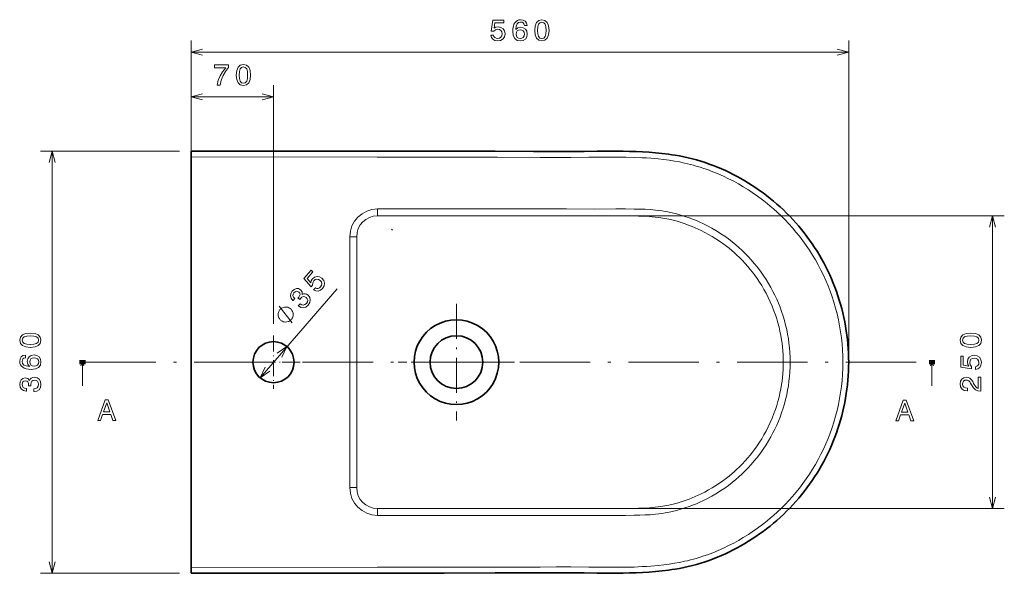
# Model space of a CAD drawing. Extents: x 34 to 356, y 32 to 283.
# Tile 1 of 3: x 34 to 201, y 32 to 126. Entities that reach past the tile are written whole.
import ezdxf

# ---------------------------------------------------------------- set-up
doc = ezdxf.new("R2010")
doc.units = 0
doc.linetypes.add('DASHDOT', pattern=[18.5, 12, -3, 0.5, -3])

msp = doc.modelspace()

# ---------------------------------------------------------------- linework, layer by layer
at = {"color": 8, "lineweight": 13}
for p, q in [((62.8, 70.04), (62.8, 122.86)), ((174.77, 70.04), (174.77, 122.86)), ((62.8, 120.86), (174.77, 120.86)), ((60.8, 104.01), (37.09, 104.01)), ((39.09, 32.08), (39.09, 104.01)), ((60.8, 32.08), (37.09, 32.08))]:
    msp.add_line(p, q, dxfattribs=at)
at = {"color": 7, "lineweight": 13, "ltscale": 0.255964}
msp.add_line((62.8, 105.01), (62.8, 115.25), dxfattribs=at)
at = {"color": 7, "lineweight": 13}
for p, q in [((76.8, 74.59), (76.8, 115.25)), ((89.79, 89.41), (89.79, 68.04)), ((90.97, 89.41), (90.97, 68.04)), ((74.51, 65.4), (87.64, 80.55)), ((89.79, 46.68), (89.79, 68.04)), ((90.97, 46.68), (90.97, 68.04))]:
    msp.add_line(p, q, dxfattribs=at)
at = {"color": 7, "lineweight": 13, "ltscale": 0.35}
msp.add_line((62.8, 113.25), (76.8, 113.25), dxfattribs=at)
at = {"color": 7, "lineweight": 35}
for p in [(62.8, 103.01), (62.8, 33.08)]:
    msp.add_line(p, (62.8, 68.04), dxfattribs=at)
at = {"color": 7, "lineweight": 13, "ltscale": 0.03521}
for p, q in [((95.93, 94.14), (94.52, 94.14)), ((95.93, 92.95), (94.52, 92.95)), ((95.93, 43.13), (94.52, 43.13)), ((95.93, 41.95), (94.52, 41.95))]:
    msp.add_line(p, q, dxfattribs=at)
at = {"color": 7, "lineweight": 13, "ltscale": 0.029579}
for p, q in [((94.52, 92.95), (94.52, 94.14)), ((94.52, 43.13), (94.52, 41.95))]:
    msp.add_line(p, q, dxfattribs=at)
at = {"color": 34, "lineweight": 13}
for p, q in [((97.93, 92.95), (201.27, 92.95)), ((199.27, 43.13), (199.27, 92.95)), ((97.93, 43.13), (201.27, 43.13))]:
    msp.add_line(p, q, dxfattribs=at)
at = {"color": 7, "lineweight": 13, "ltscale": 0.005669}
msp.add_line((96.89, 90.68), (97.05, 90.52), dxfattribs=at)
at = {"color": 7, "lineweight": 13, "ltscale": 0.029547}
for p, q in [((90.97, 89.41), (89.79, 89.41)), ((90.97, 46.68), (89.79, 46.68))]:
    msp.add_line(p, q, dxfattribs=at)
at = {"color": 7, "linetype": 'DASHDOT', "lineweight": 13, "ltscale": 0.49586}
for p, q in [((107.95, 77.97), (107.95, 58.13)), ((117.87, 68.05), (98.03, 68.05))]:
    msp.add_line(p, q, dxfattribs=at)
at = {"color": 7, "linetype": 'DASHDOT', "lineweight": 13, "ltscale": 0.2275}
for p, q in [((76.8, 72.59), (76.8, 63.49)), ((81.35, 68.04), (72.25, 68.04))]:
    msp.add_line(p, q, dxfattribs=at)
at = {"color": 7, "lineweight": 100, "ltscale": 0.025}
for p, q in [((43.76, 68.04), (44.76, 68.04)), ((189.45, 68.04), (188.45, 68.04))]:
    msp.add_line(p, q, dxfattribs=at)
at = {"color": 7, "lineweight": 13, "ltscale": 0.1}
for p, q in [((44.26, 68.04), (44.26, 64.04)), ((188.95, 68.04), (188.95, 64.04))]:
    msp.add_line(p, q, dxfattribs=at)
at = {"color": 7, "linetype": 'DASHDOT', "lineweight": 13}
msp.add_line((44.76, 68.04), (188.45, 68.04), dxfattribs=at)
at = {"color": 8, "lineweight": 13}
for points in [[(113.8, 123.77), (113.91, 123.36), (114.15, 123.04), (114.52, 122.83), (114.98, 122.76), (115.49, 122.85), (115.89, 123.1), (116.14, 123.49), (116.24, 123.99), (116.15, 124.46), (115.91, 124.83), (115.53, 125.07), (115.04, 125.15), (114.66, 125.09), (114.37, 124.93), (114.51, 125.87), (116.04, 125.87), (116.04, 126.28), (114.17, 126.28), (113.9, 124.43), (114.3, 124.43), (114.59, 124.66), (114.97, 124.75), (115.29, 124.69), (115.54, 124.53), (115.69, 124.29), (115.75, 123.97), (115.69, 123.65), (115.53, 123.4), (115.28, 123.25), (114.97, 123.19), (114.7, 123.23), (114.49, 123.34), (114.34, 123.52), (114.26, 123.77)], [(119.99, 125.42), (119.9, 125.82), (119.68, 126.13), (119.33, 126.32), (118.89, 126.38), (118.59, 126.35), (118.33, 126.25), (118.11, 126.1), (117.91, 125.87), (117.76, 125.6), (117.65, 125.26), (117.58, 124.86), (117.56, 124.41), (117.64, 123.7), (117.89, 123.18), (118.29, 122.86), (118.83, 122.76), (119.32, 122.85), (119.7, 123.09), (119.94, 123.46), (120.02, 123.93), (119.94, 124.41), (119.71, 124.78), (119.35, 125.01), (118.9, 125.09), (118.42, 124.99), (118.07, 124.7), (118.14, 125.26), (118.3, 125.66), (118.55, 125.89), (118.89, 125.98), (119.15, 125.94), (119.34, 125.83), (119.46, 125.65), (119.53, 125.42)], [(121.3, 124.57), (121.38, 123.78), (121.62, 123.21), (121.99, 122.87), (122.52, 122.76), (123.04, 122.87), (123.42, 123.21), (123.65, 123.78), (123.73, 124.57), (123.65, 125.36), (123.55, 125.67), (123.42, 125.93), (123.04, 126.27), (122.52, 126.38), (121.99, 126.27), (121.62, 125.92), (121.38, 125.36)], [(121.79, 124.57), (121.83, 125.18), (121.95, 125.62), (122.18, 125.87), (122.52, 125.97), (122.85, 125.87), (123.08, 125.62), (123.2, 125.18), (123.24, 124.57), (123.2, 123.95), (123.08, 123.51), (122.85, 123.26), (122.52, 123.17), (122.18, 123.26), (121.95, 123.51), (121.83, 123.95)], [(119.53, 123.93), (119.48, 123.61), (119.34, 123.37), (119.11, 123.21), (118.83, 123.16), (118.53, 123.21), (118.3, 123.36), (118.16, 123.61), (118.11, 123.92), (118.16, 124.24), (118.3, 124.47), (118.54, 124.62), (118.85, 124.68), (119.12, 124.62), (119.34, 124.48), (119.48, 124.24)], [(35.38, 70.56), (36.18, 70.64), (36.74, 70.88), (37.08, 71.25), (37.19, 71.78), (37.08, 72.3), (36.74, 72.68), (36.18, 72.91), (35.38, 72.99), (34.6, 72.91), (34.28, 72.81), (34.03, 72.68), (33.68, 72.3), (33.57, 71.78), (33.68, 71.25), (34.03, 70.88), (34.6, 70.64)], [(35.38, 71.05), (34.77, 71.09), (34.33, 71.21), (34.08, 71.44), (33.99, 71.78), (34.08, 72.11), (34.33, 72.34), (34.77, 72.46), (35.38, 72.51), (36, 72.46), (36.44, 72.34), (36.69, 72.11), (36.78, 71.78), (36.69, 71.44), (36.44, 71.21), (36, 71.09)], [(34.54, 69.25), (34.13, 69.16), (33.83, 68.94), (33.63, 68.59), (33.57, 68.15), (33.6, 67.85), (33.7, 67.59), (33.86, 67.37), (34.08, 67.18), (34.35, 67.02), (34.69, 66.91), (35.09, 66.84), (35.54, 66.82), (36.26, 66.9), (36.78, 67.15), (37.09, 67.55), (37.19, 68.09), (37.1, 68.58), (36.87, 68.96), (36.49, 69.2), (36.02, 69.28), (35.54, 69.2), (35.17, 68.97), (34.94, 68.61), (34.86, 68.16), (34.96, 67.69), (35.25, 67.33), (34.69, 67.4), (34.29, 67.56), (34.06, 67.81), (33.98, 68.15), (34.02, 68.41), (34.12, 68.6), (34.3, 68.72), (34.54, 68.79)], [(36.02, 68.79), (36.34, 68.74), (36.58, 68.6), (36.75, 68.37), (36.8, 68.09), (36.75, 67.79), (36.59, 67.56), (36.35, 67.42), (36.03, 67.37), (35.72, 67.42), (35.48, 67.56), (35.33, 67.8), (35.27, 68.11), (35.33, 68.38), (35.47, 68.6), (35.71, 68.74)], [(35.99, 63.04), (36.03, 63.04), (36.51, 63.12), (36.88, 63.35), (37.11, 63.73), (37.19, 64.22), (37.11, 64.75), (36.89, 65.14), (36.53, 65.39), (36.08, 65.48), (35.78, 65.44), (35.54, 65.33), (35.35, 65.15), (35.22, 64.91), (34.94, 65.24), (34.51, 65.35), (34.12, 65.28), (33.82, 65.06), (33.63, 64.71), (33.57, 64.22), (33.65, 63.77), (33.87, 63.42), (34.22, 63.19), (34.69, 63.12), (34.73, 63.12), (34.73, 63.57), (34.41, 63.61), (34.17, 63.74), (34.03, 63.95), (33.98, 64.25), (34.02, 64.51), (34.13, 64.7), (34.3, 64.82), (34.53, 64.86), (34.78, 64.82), (34.94, 64.7), (35.05, 64.48), (35.08, 64.2), (35.07, 64), (35.47, 64), (35.46, 64.25), (35.5, 64.56), (35.63, 64.8), (35.82, 64.94), (36.08, 64.99), (36.37, 64.94), (36.59, 64.79), (36.73, 64.56), (36.77, 64.25), (36.72, 63.93), (36.57, 63.7), (36.33, 63.56), (35.99, 63.5)]]:
    msp.add_lwpolyline(points, close=True, dxfattribs=at)
for points in [[(64.73, 121.38), (62.8, 120.86), (64.73, 120.34)], [(172.83, 120.34), (174.77, 120.86), (172.83, 121.38)], [(39.61, 102.08), (39.09, 104.01), (38.58, 102.08)], [(38.58, 34.01), (39.09, 32.08), (39.61, 34.01)]]:
    msp.add_lwpolyline(points, dxfattribs=at)
at = {"color": 7, "lineweight": 13}
for points in [[(67.23, 115.25), (67.74, 115.25), (67.91, 116.08), (68.2, 116.86), (68.61, 117.58), (69.15, 118.25), (69.15, 118.67), (66.75, 118.67), (66.75, 118.21), (68.67, 118.21), (68.11, 117.53), (67.69, 116.82), (67.4, 116.07)], [(70.45, 116.96), (70.53, 116.17), (70.76, 115.6), (71.14, 115.26), (71.67, 115.15), (72.19, 115.26), (72.57, 115.6), (72.8, 116.17), (72.88, 116.96), (72.8, 117.74), (72.7, 118.06), (72.57, 118.31), (72.19, 118.66), (71.67, 118.77), (71.14, 118.66), (70.76, 118.31), (70.53, 117.74)], [(70.94, 116.96), (70.98, 117.57), (71.1, 118.01), (71.33, 118.26), (71.67, 118.35), (72, 118.26), (72.23, 118.01), (72.35, 117.57), (72.39, 116.96), (72.35, 116.34), (72.23, 115.9), (72, 115.65), (71.67, 115.56), (71.33, 115.65), (71.1, 115.9), (70.98, 116.34)], [(83.62, 80.36), (84.01, 80.18), (84.41, 80.15), (84.8, 80.29), (85.17, 80.59), (85.43, 81.04), (85.5, 81.5), (85.37, 81.95), (85.05, 82.35), (84.64, 82.6), (84.21, 82.65), (83.78, 82.52), (83.4, 82.21), (83.19, 81.88), (83.13, 81.55), (82.51, 82.28), (83.51, 83.44), (83.2, 83.71), (81.97, 82.29), (83.19, 80.87), (83.46, 81.17), (83.47, 81.55), (83.65, 81.89), (83.9, 82.1), (84.19, 82.18), (84.48, 82.13), (84.75, 81.97), (84.96, 81.72), (85.04, 81.43), (84.99, 81.14), (84.83, 80.87), (84.63, 80.69), (84.4, 80.61), (84.17, 80.61), (83.93, 80.72)], [(81.02, 77.65), (81.05, 77.62), (81.47, 77.37), (81.9, 77.31), (82.32, 77.44), (82.71, 77.76), (82.98, 78.21), (83.07, 78.65), (82.97, 79.07), (82.69, 79.44), (82.44, 79.6), (82.18, 79.68), (81.92, 79.66), (81.66, 79.57), (81.67, 80), (81.42, 80.37), (81.07, 80.57), (80.7, 80.6), (80.33, 80.45), (79.97, 80.13), (79.73, 79.74), (79.67, 79.33), (79.79, 78.92), (80.09, 78.56), (80.12, 78.54), (80.41, 78.88), (80.2, 79.12), (80.11, 79.37), (80.14, 79.62), (80.29, 79.88), (80.5, 80.05), (80.7, 80.13), (80.91, 80.1), (81.11, 79.98), (81.27, 79.79), (81.32, 79.59), (81.25, 79.36), (81.09, 79.12), (80.96, 78.98), (81.26, 78.72), (81.41, 78.91), (81.65, 79.12), (81.9, 79.22), (82.14, 79.2), (82.37, 79.07), (82.55, 78.84), (82.62, 78.58), (82.57, 78.32), (82.41, 78.06), (82.16, 77.85), (81.89, 77.77), (81.61, 77.82), (81.33, 78)], [(79.71, 77.13), (79.63, 77.21), (79.41, 77.32), (79.24, 77.39), (79.11, 77.42), (78.91, 77.44), (78.66, 77.43), (78.46, 77.37), (78.34, 77.32), (78.18, 77.23), (77.98, 77.09), (77.9, 77), (77.83, 76.91), (77.72, 76.7), (77.65, 76.53), (77.62, 76.4), (77.59, 76.19), (77.61, 75.95), (77.66, 75.74), (77.71, 75.62), (77.81, 75.46), (77.94, 75.27), (78.03, 75.19), (78.12, 75.11), (78.34, 75.01), (78.51, 74.94), (78.63, 74.9), (78.84, 74.88), (79.09, 74.89), (79.29, 74.95), (79.41, 75), (79.57, 75.09), (79.77, 75.23), (79.84, 75.32), (79.92, 75.41), (80.03, 75.62), (80.1, 75.79), (80.13, 75.92), (80.16, 76.13), (80.14, 76.38), (80.08, 76.58), (80.03, 76.7), (79.94, 76.86), (79.8, 77.05)], [(46.87, 58.1), (47.33, 58.1), (47.7, 59.13), (49.1, 59.13), (49.46, 58.1), (49.94, 58.1), (48.66, 61.61), (48.14, 61.61)], [(47.86, 59.56), (48.4, 61.11), (48.94, 59.56)], [(182.78, 58.04), (183.25, 58.04), (183.62, 59.07), (185.01, 59.07), (185.38, 58.04), (185.86, 58.04), (184.57, 61.55), (184.06, 61.55)], [(183.78, 59.5), (184.32, 61.04), (184.86, 59.5)]]:
    msp.add_lwpolyline(points, close=True, dxfattribs=at)
for points in [[(64.73, 113.77), (62.8, 113.25), (64.73, 112.73)], [(74.87, 112.73), (76.8, 113.25), (74.87, 113.77)], [(114.52, 102.96), (106.46, 102.96), (94.43, 102.98), (62.8, 103.01)], [(173.77, 68.04), (173.75, 69.08), (173.7, 70.12), (173.63, 71.15), (173.52, 72.18), (173.38, 73.21), (173.21, 74.24), (173.01, 75.25), (172.78, 76.26), (172.52, 77.26), (172.24, 78.26), (171.93, 79.19), (171.61, 80.12), (171.25, 81.04), (170.87, 81.95), (170.47, 82.84), (170.04, 83.73), (169.58, 84.6), (169.1, 85.45), (168.6, 86.29), (168.08, 87.12), (167.53, 87.93), (166.96, 88.72), (166.37, 89.5), (165.79, 90.21), (165.19, 90.92), (164.58, 91.6), (163.95, 92.27), (163.3, 92.92), (162.63, 93.55), (161.95, 94.17), (161.41, 94.63), (160.86, 95.09), (160.31, 95.53), (159.88, 95.85), (159.45, 96.17), (159.02, 96.48), (158.58, 96.79), (157.7, 97.38), (156.79, 97.94), (155.99, 98.41), (155.19, 98.85), (154.32, 99.3), (153.44, 99.72), (152.55, 100.12), (151.65, 100.49), (150.74, 100.84), (150.1, 101.06), (149.46, 101.27), (148.81, 101.46), (148.32, 101.6), (147.83, 101.73), (147.34, 101.85), (146.83, 101.97), (145.96, 102.15), (145.08, 102.31), (144.2, 102.45), (143.31, 102.56), (142.34, 102.67), (141.69, 102.73), (141.05, 102.78), (140.32, 102.84), (139.59, 102.88), (138.21, 102.93), (136.83, 102.97), (135.42, 102.98), (134.01, 102.98), (132.84, 102.98), (130.5, 102.95), (127.44, 102.93), (125, 102.92), (122.23, 102.93), (114.93, 102.96), (114.52, 102.96)], [(164.81, 68.04), (164.79, 68.86), (164.75, 69.67), (164.69, 70.46), (164.6, 71.26), (164.5, 72.04), (164.36, 72.83), (164.21, 73.6), (164.03, 74.37), (163.83, 75.14), (163.6, 75.9), (163.35, 76.65), (163.08, 77.4), (162.81, 78.08), (162.51, 78.77), (162.2, 79.44), (161.87, 80.1), (161.52, 80.76), (161.13, 81.44), (160.71, 82.12), (160.23, 82.85), (159.72, 83.57), (159.19, 84.27), (158.69, 84.88), (158.17, 85.48), (157.64, 86.06), (157.09, 86.62), (156.58, 87.11), (156.06, 87.59), (155.53, 88.05), (154.92, 88.55), (154.3, 89.03), (153.66, 89.49), (153.01, 89.93), (152.57, 90.21), (152.12, 90.48), (151.44, 90.88), (150.74, 91.25), (150.03, 91.61), (149.31, 91.94), (148.82, 92.15), (148.33, 92.35), (147.6, 92.62), (146.88, 92.87), (146.15, 93.1), (145.42, 93.31), (144.7, 93.48), (143.99, 93.64), (143.49, 93.73), (143, 93.81), (142.44, 93.89), (141.88, 93.95), (140.98, 94.03), (140.08, 94.08), (139.17, 94.11), (138.22, 94.13), (136.73, 94.14), (135.13, 94.14), (131.41, 94.13), (126.68, 94.14), (117.19, 94.14), (95.93, 94.14)], [(163.62, 68.04), (163.61, 68.68), (163.59, 69.32), (163.54, 70.05), (163.48, 70.65), (163.41, 71.26), (163.33, 71.87), (163.2, 72.59), (163.06, 73.31), (162.9, 74.02), (162.71, 74.73), (162.51, 75.43), (162.28, 76.12), (162.04, 76.81), (161.74, 77.57), (161.41, 78.33), (161.06, 79.07), (160.69, 79.8), (160.34, 80.44), (159.96, 81.08), (159.57, 81.7), (159.17, 82.3), (158.74, 82.9), (158.38, 83.38), (158, 83.85), (157.61, 84.32), (157.13, 84.87), (156.64, 85.4), (156.12, 85.91), (155.73, 86.29), (155.33, 86.66), (154.87, 87.06), (154.4, 87.44), (153.93, 87.82), (153.35, 88.26), (152.75, 88.68), (152.15, 89.08), (151.53, 89.46), (150.91, 89.82), (150.27, 90.16), (149.63, 90.49), (149.14, 90.72), (148.64, 90.94), (148.13, 91.15), (147.62, 91.35), (146.93, 91.61), (146.23, 91.84), (145.54, 92.05), (144.85, 92.23), (144.15, 92.39), (143.47, 92.53), (142.8, 92.64), (142.31, 92.71), (141.81, 92.77), (141.32, 92.81), (140.83, 92.85), (140.24, 92.89), (139.63, 92.91), (138.98, 92.93), (137.7, 92.95), (136.68, 92.96), (134.23, 92.96), (128.74, 92.95), (114.22, 92.95), (95.93, 92.95)], [(79.97, 74.75), (77.78, 77.57)], [(78.22, 68.89), (79.09, 70.69), (77.44, 69.57)], [(44.51, 67.44), (44.26, 68.04), (44.01, 67.44)], [(75.38, 67.2), (74.51, 65.4), (76.16, 66.52)], [(164.81, 68.04), (164.79, 67.23), (164.75, 66.42), (164.69, 65.62), (164.6, 64.83), (164.5, 64.04), (164.36, 63.26), (164.21, 62.48), (164.03, 61.71), (163.83, 60.95), (163.6, 60.19), (163.35, 59.43), (163.08, 58.69), (162.81, 58), (162.51, 57.32), (162.2, 56.65), (161.87, 55.98), (161.52, 55.33), (161.13, 54.64), (160.71, 53.97), (160.23, 53.23), (159.72, 52.52), (159.19, 51.82), (158.69, 51.21), (158.17, 50.61), (157.64, 50.03), (157.09, 49.46), (156.58, 48.97), (156.06, 48.5), (155.53, 48.04), (154.92, 47.54), (154.3, 47.06), (153.66, 46.6), (153.01, 46.16), (152.57, 45.88), (152.12, 45.6), (151.44, 45.21), (150.74, 44.83), (150.03, 44.48), (149.31, 44.15), (148.82, 43.94), (148.33, 43.74), (147.6, 43.46), (146.88, 43.21), (146.15, 42.99), (145.42, 42.78), (144.7, 42.6), (143.99, 42.45), (143.49, 42.36), (143, 42.28), (142.44, 42.2), (141.88, 42.14), (140.98, 42.06), (140.08, 42.01), (139.17, 41.97), (138.22, 41.96), (136.73, 41.94), (135.13, 41.94), (131.41, 41.95), (126.68, 41.95), (117.19, 41.95), (95.93, 41.95)], [(163.62, 68.04), (163.61, 67.4), (163.59, 66.77), (163.54, 66.04), (163.48, 65.43), (163.41, 64.82), (163.33, 64.22), (163.2, 63.5), (163.06, 62.78), (162.9, 62.06), (162.71, 61.36), (162.51, 60.66), (162.28, 59.97), (162.04, 59.28), (161.74, 58.52), (161.41, 57.76), (161.06, 57.02), (160.69, 56.28), (160.34, 55.64), (159.96, 55.01), (159.57, 54.39), (159.17, 53.78), (158.74, 53.19), (158.38, 52.71), (158, 52.23), (157.61, 51.77), (157.13, 51.22), (156.64, 50.69), (156.12, 50.17), (155.73, 49.8), (155.33, 49.43), (154.87, 49.03), (154.4, 48.64), (153.93, 48.26), (153.35, 47.83), (152.75, 47.41), (152.15, 47.01), (151.53, 46.63), (150.91, 46.27), (150.27, 45.92), (149.63, 45.6), (149.14, 45.37), (148.64, 45.15), (148.13, 44.93), (147.62, 44.73), (146.93, 44.48), (146.23, 44.25), (145.54, 44.04), (144.85, 43.86), (144.15, 43.69), (143.47, 43.56), (142.8, 43.44), (142.31, 43.38), (141.81, 43.32), (141.32, 43.27), (140.83, 43.23), (140.24, 43.2), (139.63, 43.17), (138.98, 43.15), (137.7, 43.13), (136.68, 43.13), (134.23, 43.13), (128.74, 43.13), (114.22, 43.13), (95.93, 43.13)], [(173.77, 68.04), (173.75, 67.01), (173.7, 65.97), (173.63, 64.93), (173.52, 63.9), (173.38, 62.87), (173.21, 61.85), (173.01, 60.83), (172.78, 59.82), (172.52, 58.82), (172.24, 57.83), (171.93, 56.89), (171.61, 55.96), (171.25, 55.04), (170.87, 54.14), (170.47, 53.24), (170.04, 52.36), (169.58, 51.49), (169.1, 50.64), (168.6, 49.79), (168.08, 48.97), (167.53, 48.16), (166.96, 47.37), (166.37, 46.59), (165.79, 45.87), (165.19, 45.17), (164.58, 44.49), (163.95, 43.82), (163.3, 43.17), (162.63, 42.53), (161.95, 41.92), (161.41, 41.45), (160.86, 41), (160.31, 40.56), (159.88, 40.23), (159.45, 39.91), (159.02, 39.6), (158.58, 39.3), (157.7, 38.71), (156.79, 38.15), (155.99, 37.68), (155.19, 37.24), (154.32, 36.79), (153.44, 36.36), (152.55, 35.97), (151.65, 35.59), (150.74, 35.25), (150.1, 35.03), (149.46, 34.82), (148.81, 34.62), (148.32, 34.48), (147.83, 34.36), (147.34, 34.23), (146.83, 34.12), (145.96, 33.94), (145.08, 33.78), (144.2, 33.64), (143.31, 33.52), (142.34, 33.41), (141.69, 33.35), (141.05, 33.3), (140.32, 33.25), (139.59, 33.21), (138.21, 33.15), (136.83, 33.12), (135.42, 33.1), (134.01, 33.1), (132.84, 33.11), (130.5, 33.13), (127.44, 33.16), (125, 33.16), (122.23, 33.15), (114.93, 33.13), (114.52, 33.13)], [(189.2, 67.44), (188.95, 68.04), (188.7, 67.44)], [(114.52, 33.13), (106.46, 33.12), (94.43, 33.11), (62.8, 33.08)]]:
    msp.add_lwpolyline(points, dxfattribs=at)
at = {"color": 7, "lineweight": 35}
for points in [[(62.8, 104.01), (95.18, 103.98), (105.84, 103.96), (114.53, 103.96)], [(114.53, 103.96), (121.08, 103.94), (123.26, 103.93), (125.42, 103.92), (127.57, 103.93), (129.73, 103.94), (131.92, 103.97), (134.12, 103.98), (135.23, 103.98), (136.34, 103.97), (137.44, 103.95), (138.55, 103.92), (139.66, 103.87), (140.76, 103.81), (141.87, 103.72), (142.98, 103.61), (144.1, 103.47), (144.66, 103.39), (145.21, 103.3), (145.95, 103.17), (146.69, 103.02), (147.42, 102.86), (148.15, 102.68), (148.87, 102.49), (149.59, 102.28), (150.3, 102.05), (151, 101.8), (151.7, 101.54), (152.4, 101.27), (153.08, 100.98), (153.76, 100.67), (154.44, 100.35), (155.11, 100.02), (155.77, 99.67), (156.42, 99.31), (157.07, 98.94), (157.71, 98.55), (158.34, 98.15), (158.97, 97.74), (159.58, 97.31), (160.19, 96.87), (160.79, 96.42), (161.38, 95.95), (161.97, 95.47), (162.54, 94.98), (163.1, 94.48), (163.65, 93.97), (164.19, 93.44), (164.72, 92.9), (165.24, 92.36), (165.75, 91.8), (166.25, 91.23), (166.73, 90.64), (167.2, 90.05), (167.66, 89.45), (168.11, 88.84), (168.55, 88.21), (168.97, 87.58), (169.38, 86.94), (169.77, 86.29), (170.15, 85.63), (170.52, 84.97), (170.87, 84.29), (171.21, 83.61), (171.53, 82.92), (171.84, 82.22), (172.14, 81.52), (172.42, 80.8), (172.68, 80.09), (172.93, 79.36), (173.17, 78.63), (173.38, 77.9), (173.59, 77.16), (173.77, 76.42), (173.94, 75.67), (174.1, 74.92), (174.24, 74.16), (174.36, 73.41), (174.47, 72.64), (174.56, 71.88), (174.63, 71.12), (174.69, 70.35), (174.73, 69.58), (174.76, 68.81), (174.77, 68.04)], [(114.53, 32.13), (121.08, 32.15), (123.26, 32.16), (125.42, 32.16), (127.57, 32.16), (129.73, 32.14), (131.92, 32.12), (134.12, 32.1), (135.23, 32.1), (136.34, 32.11), (137.44, 32.13), (138.55, 32.16), (139.66, 32.21), (140.76, 32.28), (141.87, 32.37), (142.98, 32.48), (144.1, 32.62), (144.66, 32.7), (145.21, 32.79), (145.95, 32.92), (146.69, 33.06), (147.42, 33.23), (148.15, 33.4), (148.87, 33.6), (149.59, 33.81), (150.3, 34.04), (151, 34.28), (151.7, 34.54), (152.4, 34.82), (153.08, 35.11), (153.76, 35.41), (154.44, 35.73), (155.11, 36.07), (155.77, 36.41), (156.42, 36.77), (157.07, 37.15), (157.71, 37.54), (158.34, 37.94), (158.97, 38.35), (159.58, 38.78), (160.19, 39.22), (160.79, 39.67), (161.38, 40.13), (161.97, 40.61), (162.54, 41.1), (163.1, 41.6), (163.65, 42.12), (164.19, 42.64), (164.72, 43.18), (165.24, 43.73), (165.75, 44.29), (166.25, 44.86), (166.73, 45.44), (167.2, 46.03), (167.66, 46.64), (168.11, 47.25), (168.55, 47.87), (168.97, 48.5), (169.38, 49.14), (169.77, 49.79), (170.15, 50.45), (170.52, 51.12), (170.87, 51.79), (171.21, 52.48), (171.53, 53.17), (171.84, 53.87), (172.14, 54.57), (172.42, 55.28), (172.68, 56), (172.93, 56.72), (173.17, 57.45), (173.38, 58.19), (173.59, 58.92), (173.77, 59.67), (173.94, 60.42), (174.1, 61.17), (174.24, 61.92), (174.36, 62.68), (174.47, 63.44), (174.56, 64.21), (174.63, 64.97), (174.69, 65.74), (174.73, 66.5), (174.76, 67.27), (174.77, 68.04)], [(62.8, 32.08), (95.18, 32.11), (105.84, 32.12), (114.53, 32.13)]]:
    msp.add_lwpolyline(points, dxfattribs=at)
at = {"color": 34, "lineweight": 13}
for points in [[(199.79, 91.02), (199.27, 92.95), (198.76, 91.02)], [(198.76, 45.06), (199.27, 43.13), (199.79, 45.06)]]:
    msp.add_lwpolyline(points, dxfattribs=at)
for points in [[(195.56, 70.56), (196.36, 70.64), (196.92, 70.88), (197.26, 71.25), (197.38, 71.78), (197.26, 72.3), (196.92, 72.68), (196.36, 72.91), (195.56, 72.99), (194.78, 72.91), (194.47, 72.81), (194.21, 72.68), (193.87, 72.3), (193.75, 71.78), (193.87, 71.25), (194.21, 70.88), (194.78, 70.64)], [(195.56, 71.05), (194.95, 71.09), (194.52, 71.21), (194.26, 71.44), (194.17, 71.78), (194.26, 72.11), (194.52, 72.34), (194.95, 72.46), (195.56, 72.51), (196.18, 72.46), (196.62, 72.34), (196.88, 72.11), (196.96, 71.78), (196.88, 71.44), (196.62, 71.21), (196.18, 71.09)], [(196.36, 66.79), (196.78, 66.9), (197.1, 67.15), (197.3, 67.51), (197.38, 67.98), (197.28, 68.49), (197.04, 68.89), (196.64, 69.14), (196.14, 69.23), (195.67, 69.15), (195.3, 68.91), (195.07, 68.53), (194.98, 68.04), (195.04, 67.66), (195.21, 67.37), (194.26, 67.51), (194.26, 69.04), (193.85, 69.04), (193.85, 67.17), (195.71, 66.89), (195.71, 67.3), (195.47, 67.59), (195.38, 67.96), (195.44, 68.29), (195.6, 68.53), (195.85, 68.69), (196.17, 68.74), (196.48, 68.69), (196.73, 68.53), (196.89, 68.28), (196.94, 67.96), (196.91, 67.7), (196.79, 67.49), (196.61, 67.34), (196.36, 67.26)], [(197.27, 63.08), (197.27, 65.48), (196.84, 65.48), (196.84, 63.58), (196.6, 63.69), (196.41, 63.87), (196.05, 64.43), (195.9, 64.73), (195.68, 65.06), (195.43, 65.3), (195.13, 65.43), (194.79, 65.48), (194.37, 65.4), (194.04, 65.16), (193.82, 64.8), (193.75, 64.33), (193.84, 63.84), (194.07, 63.47), (194.45, 63.24), (194.95, 63.16), (195.02, 63.16), (195.02, 63.62), (194.98, 63.62), (194.64, 63.66), (194.38, 63.8), (194.22, 64.01), (194.17, 64.3), (194.22, 64.59), (194.34, 64.81), (194.54, 64.95), (194.79, 65), (195.02, 64.97), (195.22, 64.87), (195.39, 64.71), (195.54, 64.49), (195.7, 64.19), (196.01, 63.7), (196.35, 63.35), (196.75, 63.14), (197.26, 63.08)]]:
    msp.add_lwpolyline(points, close=True, dxfattribs=at)
at = {"color": 7, "lineweight": 35}
msp.add_circle((107.95, 68.05), 4.49, dxfattribs=at)
for centre, radius, start, end in [((-438.7, 103.61), 501.5, 359.9316, 0.0458), ((107.95, 68.04), 7.22, 359.9999, 180.0001), ((76.8, 68.04), 3.5, 0, 180), ((76.8, 68.04), 3.5, 0, 180), ((76.8, 68.04), 3.5, 0, 180), ((76.8, 68.04), 3.5, 180, 360), ((76.8, 68.04), 3.5, 180, 360), ((107.95, 68.04), 7.22, 179.9999, 0.0001), ((-438.7, 32.48), 501.5, 359.9542, 0.0684)]:
    msp.add_arc(centre, radius, start, end, dxfattribs=at)
at = {"color": 7, "lineweight": 13}
msp.add_arc((76.8, 68.04), 3.5, 212.7405, 261.8215, dxfattribs=at)
for centre, major_axis, ratio, start_param, end_param in [((94.67, 89.27), (3.56, -3.43), 0.971468, 2.351868, 3.893743), ((94.67, 89.27), (2.72, -2.62), 0.953589, 2.351869, 3.893744), ((94.67, 46.82), (3.56, 3.43), 0.971468, 2.389443, 3.931318), ((94.67, 46.82), (2.72, 2.62), 0.953589, 2.389442, 3.931316)]:
    msp.add_ellipse(centre, major_axis=major_axis, ratio=ratio, start_param=start_param, end_param=end_param, dxfattribs=at)

doc.saveas('drawing.dxf')
